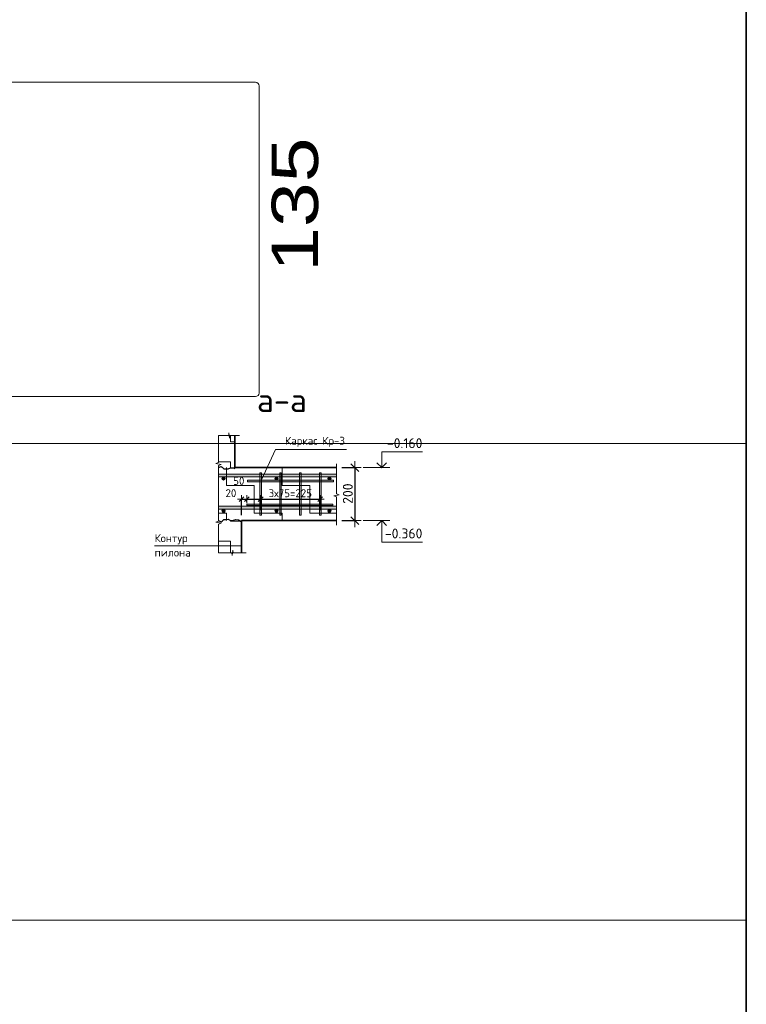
# Model space of a CAD drawing. Header units: metres. Extents: x -38 to 88, y -15 to 19.
# Tile 20 of 41: x 76.08 to 78.82, y 1.4 to 5.12. Entities that reach past the tile are written whole.
import ezdxf

# ---------------------------------------------------------------- set-up
doc = ezdxf.new("R2010")
doc.units = ezdxf.units.M
doc.header["$PDMODE"] = 65
doc.layers.add('XR$4$Размерная линия (1)', color=7, linetype='Continuous', lineweight=13)
doc.layers.add('XR$4$Размерная линия_ общее', color=7, linetype='Continuous', lineweight=13)
doc.styles.add('Greek s2', font='txt')
doc.styles.add('ISOCPEUR', font='txt')
doc.dimstyles.new('DIMSTYLE_27', dxfattribs={"dimtxt": 0.03, "dimasz": 0.03, "dimexe": 0, "dimexo": 0, "dimgap": 0.015, "dimtad": 2, "dimdec": 0, "dimlfac": 1000, "dimrnd": 5, "dimzin": 12, "dimdsep": 46, "dimtxsty": 'ISOCPEUR', "dimblk1": 'ALL_ML_STRICH', "dimblk2": 'ALL_ML_STRICH', "dimsah": 1, "dimcen": 0, "dimclrd": 7, "dimclre": 256, "dimclrt": 7, "dimadec": 0, "dimazin": 0, "dimtfac": 1, "dimtdec": 0, "dimtix": 1, "dimtmove": 2, "dimatfit": 3, "dimfxl": 0, "dimtvp": 1.2, "dimtzin": 0, "dimlwd": 0, "dimlwe": -3, "dimarcsym": 0})
doc.dimstyles.new('DIMSTYLE_29', dxfattribs={"dimtxt": 0.03, "dimasz": 0.03, "dimexe": 0, "dimexo": 0, "dimgap": 0.015, "dimtad": 2, "dimdec": 0, "dimlfac": 1000, "dimrnd": 5, "dimzin": 12, "dimdsep": 46, "dimtxsty": 'ISOCPEUR', "dimblk1": 'ALL_ML_STRICH', "dimblk2": 'ALL_ML_STRICH', "dimsah": 1, "dimcen": 0, "dimclrd": 7, "dimclre": 256, "dimclrt": 7, "dimadec": 0, "dimazin": 0, "dimtfac": 1, "dimtdec": 0, "dimtix": 1, "dimtmove": 2, "dimatfit": 3, "dimfxl": 0, "dimtzin": 0, "dimlwd": 0, "dimlwe": -3, "dimarcsym": 0})
doc.dimstyles.new('DIMSTYLE_31', dxfattribs={"dimtxt": 0.0375, "dimasz": 0.0495, "dimexe": 0, "dimexo": 0, "dimgap": 0.01875, "dimtad": 2, "dimdec": 0, "dimlfac": 1000, "dimrnd": 1, "dimzin": 12, "dimdsep": 46, "dimtxsty": 'ISOCPEUR', "dimblk1": 'ALL_ML_STRICH', "dimblk2": 'ALL_ML_STRICH', "dimsah": 1, "dimcen": 0, "dimclrd": 7, "dimclre": 256, "dimclrt": 7, "dimadec": 0, "dimazin": 0, "dimtfac": 1, "dimtdec": 0, "dimtix": 1, "dimtmove": 2, "dimatfit": 3, "dimfxl": 0, "dimtzin": 0, "dimlwd": 0, "dimlwe": -3, "dimarcsym": 0})
pattern_1 = [(0, (0.15, 0.15), (0.075, 0.075), [0.075, -0.075]), (90, (0.15, 0.15), (-0.075, 0.075), [0.075, -0.075])]

# ---------------------------------------------------------------- blocks, each defined once
blk = doc.blocks.new('СЛОЖНЫЙ_ОБЪЕКТ_60')
at = {"color": 7, "linetype": 'Continuous', "lineweight": 13, "transparency": 33554687}
blk.add_line((77.4767, 3.2276), (77.3767, 3.2276), dxfattribs=at)
at = {"color": 7, "linetype": 'Continuous', "lineweight": 35, "transparency": 33554687}
blk.add_lwpolyline([(77.4286, 3.2094), (77.4467, 3.2276), (77.4649, 3.2094)], dxfattribs=at)
at = {"color": 7, "linetype": 'Continuous', "lineweight": 13, "transparency": 33554687}
blk.add_lwpolyline([(77.4467, 3.2276), (77.4467, 3.1466), (77.6002, 3.1466)], dxfattribs=at)
blk = doc.blocks.new('СЛОЖНЫЙ_ОБЪЕКТ_61')
at = {"color": 7, "linetype": 'Continuous', "lineweight": 13, "transparency": 33554687}
blk.add_line((77.4767, 3.4276), (77.3767, 3.4276), dxfattribs=at)
blk.add_lwpolyline([(77.4467, 3.4276), (77.4467, 3.4876), (77.6002, 3.4876)], dxfattribs=at)
at = {"color": 7, "linetype": 'Continuous', "lineweight": 35, "transparency": 33554687}
blk.add_lwpolyline([(77.4286, 3.4457), (77.4467, 3.4276), (77.4649, 3.4457)], dxfattribs=at)
blk = doc.blocks.new('ЭЛЕМЕНТ_УЗОРА_20')
at = {"color": 7, "linetype": 'Continuous', "lineweight": 13, "transparency": 33554687}
blk.add_line((76.9339, 3.106), (76.9339, 3.106), dxfattribs=at)
blk.add_lwpolyline([(76.8299, 3.106), (76.8807, 3.106), (76.8822, 3.096), (76.8841, 3.116), (76.8858, 3.106), (76.9339, 3.106)], dxfattribs=at)
blk = doc.blocks.new('ЭЛЕМЕНТ_УЗОРА_21')
at = {"color": 7, "linetype": 'Continuous', "lineweight": 13, "transparency": 33554687}
blk.add_line((76.8299, 3.5491), (76.8299, 3.5491), dxfattribs=at)
for points in [[(76.8299, 3.3276), (76.8299, 3.4359), (76.8399, 3.439), (76.8199, 3.4432), (76.8299, 3.4468), (76.8299, 3.5491)], [(76.8299, 3.106), (76.8299, 3.2144), (76.8399, 3.2175), (76.8199, 3.2217), (76.8299, 3.2252), (76.8299, 3.3276)]]:
    blk.add_lwpolyline(points, dxfattribs=at)
blk = doc.blocks.new('ЭЛЕМЕНТ_УЗОРА_22')
at = {"color": 7, "linetype": 'Continuous', "lineweight": 13, "transparency": 33554687}
blk.add_line((76.9089, 3.5491), (76.9089, 3.5491), dxfattribs=at)
blk.add_lwpolyline([(76.8299, 3.5491), (76.8685, 3.5491), (76.8696, 3.5591), (76.8711, 3.5391), (76.8724, 3.5491), (76.9089, 3.5491)], dxfattribs=at)
blk = doc.blocks.new('СЛОЖНЫЙ_ОБЪЕКТ_62')
at = {"linetype": 'Continuous', "lineweight": 13, "true_color": 0xababab, "transparency": 33554687}
blk.add_hatch(color=253, dxfattribs=at).paths.add_polyline_path([(76.9863, 3.2476), (76.9863, 3.4076), (76.9923, 3.4076), (76.9923, 3.2476)], flags=16)
at = {"color": 7, "linetype": 'Continuous', "lineweight": 13, "transparency": 33554687}
blk.add_lwpolyline([(76.9863, 3.2476), (76.9863, 3.4076), (76.9923, 3.4076), (76.9923, 3.2476), (76.9863, 3.2476)], close=True, dxfattribs=at)
blk = doc.blocks.new('СЛОЖНЫЙ_ОБЪЕКТ_63')
at = {"linetype": 'Continuous', "lineweight": 13, "true_color": 0xababab, "transparency": 33554687}
blk.add_hatch(color=253, dxfattribs=at).paths.add_polyline_path([(77.0613, 3.2476), (77.0613, 3.4076), (77.0673, 3.4076), (77.0673, 3.2476)], flags=16)
at = {"color": 7, "linetype": 'Continuous', "lineweight": 13, "transparency": 33554687}
blk.add_lwpolyline([(77.0613, 3.2476), (77.0613, 3.4076), (77.0673, 3.4076), (77.0673, 3.2476), (77.0613, 3.2476)], close=True, dxfattribs=at)
blk = doc.blocks.new('СЛОЖНЫЙ_ОБЪЕКТ_64')
at = {"linetype": 'Continuous', "lineweight": 13, "true_color": 0xababab, "transparency": 33554687}
blk.add_hatch(color=253, dxfattribs=at).paths.add_polyline_path([(77.1363, 3.2476), (77.1363, 3.4076), (77.1423, 3.4076), (77.1423, 3.2476)], flags=16)
at = {"color": 7, "linetype": 'Continuous', "lineweight": 13, "transparency": 33554687}
blk.add_lwpolyline([(77.1363, 3.2476), (77.1363, 3.4076), (77.1423, 3.4076), (77.1423, 3.2476), (77.1363, 3.2476)], close=True, dxfattribs=at)
blk = doc.blocks.new('СЛОЖНЫЙ_ОБЪЕКТ_65')
at = {"linetype": 'Continuous', "lineweight": 13, "true_color": 0xababab, "transparency": 33554687}
blk.add_hatch(color=253, dxfattribs=at).paths.add_polyline_path([(77.2113, 3.2476), (77.2113, 3.4076), (77.2173, 3.4076), (77.2173, 3.2476)], flags=16)
at = {"color": 7, "linetype": 'Continuous', "lineweight": 13, "transparency": 33554687}
blk.add_lwpolyline([(77.2113, 3.2476), (77.2113, 3.4076), (77.2173, 3.4076), (77.2173, 3.2476), (77.2113, 3.2476)], close=True, dxfattribs=at)
blk = doc.blocks.new('ЭЛЕМЕНТ_УЗОРА_23')
at = {"color": 7, "linetype": 'Continuous', "lineweight": 13, "transparency": 33554687}
blk.add_line((77.2754, 3.2106), (77.2754, 3.2106), dxfattribs=at)
blk.add_lwpolyline([(77.2754, 3.4416), (77.2754, 3.3286), (77.2854, 3.3254), (77.2654, 3.321), (77.2754, 3.3173), (77.2754, 3.2106)], dxfattribs=at)
blk = doc.blocks.new('ALL_ML_STRICH')
at = {"color": 0, "linetype": 'ByBlock', "lineweight": -2}
for p, q in [((-1, 0), (0.5, 0)), ((-0.3, -0.3), (0.3, 0.3)), ((0, -0.5), (0, 0.5))]:
    blk.add_line(p, q, dxfattribs=at)
blk = doc.blocks.new('*D260')
at = {"layer": 'DEFPOINTS', "color": 7, "linetype": 'Continuous', "lineweight": 13, "transparency": 33554687}
for p in [(77.2754, 3.4276), (77.3448, 3.4276), (77.2754, 3.2276)]:
    blk.add_point(p, dxfattribs=at)
at = {"layer": 'XR$4$Размерная линия_ общее', "color": 253, "linetype": 'Continuous', "lineweight": -2, "true_color": 0xa0a0a0, "transparency": 33554687}
for p, q in [((77.2954, 3.4276), (77.3448, 3.4276)), ((77.2954, 3.2276), (77.3448, 3.2276))]:
    blk.add_line(p, q, dxfattribs=at)
at = {"layer": 'XR$4$Размерная линия_ общее', "color": 7, "linetype": 'Continuous', "lineweight": -2, "transparency": 33554687}
blk.add_line((77.3448, 3.4276), (77.3448, 3.2276), dxfattribs=at)
at = {"layer": 'XR$4$Размерная линия_ общее', "color": 7, "linetype": 'Continuous', "lineweight": 13, "transparency": 33554687, "xscale": 0.04950000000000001, "yscale": 0.04950000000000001, "zscale": 0.04950000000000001}
for p, rotation in [((77.3448, 3.4276), 90), ((77.3448, 3.2276), 270)]:
    blk.add_blockref('ALL_ML_STRICH', p, dxfattribs=dict(at, rotation=rotation))
at = {"layer": 'XR$4$Размерная линия_ общее', "color": 7, "linetype": 'Continuous', "lineweight": 13, "transparency": 33554687, "insert": (77.3185, 3.3295), "char_height": 0.0375, "width": 0.1125, "attachment_point": 5, "rotation": 90, "style": 'ISOCPEUR'}
blk.add_mtext('\\A1;{200}', dxfattribs=at)
blk = doc.blocks.new('СЛОЖНЫЙ_ОБЪЕКТ_66')
at = {"linetype": 'Continuous', "lineweight": 13, "transparency": 33554687}
blk.add_hatch(color=7, dxfattribs=at).paths.add_polyline_path([(77.2754, 3.2706), (76.8299, 3.2706), (76.8299, 3.2826), (77.2754, 3.2826)], flags=16)
at = {"color": 7, "linetype": 'Continuous', "lineweight": 13, "transparency": 33554687}
blk.add_lwpolyline([(77.2754, 3.2706), (76.8299, 3.2706), (76.8299, 3.2826), (77.2754, 3.2826), (77.2754, 3.2706)], close=True, dxfattribs=at)
blk = doc.blocks.new('СЛОЖНЫЙ_ОБЪЕКТ_67')
at = {"linetype": 'Continuous', "lineweight": 13, "transparency": 33554687}
blk.add_hatch(color=7, dxfattribs=at).paths.add_polyline_path([(77.2754, 3.3926), (76.8299, 3.3926), (76.8299, 3.4026), (77.2754, 3.4026)], flags=16)
at = {"color": 7, "linetype": 'Continuous', "lineweight": 13, "transparency": 33554687}
blk.add_lwpolyline([(77.2754, 3.3926), (76.8299, 3.3926), (76.8299, 3.4026), (77.2754, 3.4026), (77.2754, 3.3926)], close=True, dxfattribs=at)
blk = doc.blocks.new('*D263')
at = {"layer": 'DEFPOINTS', "color": 7, "linetype": 'Continuous', "lineweight": 13, "transparency": 33554687}
for p in [(76.9169, 3.3086), (76.9369, 3.2803), (76.9169, 3.2276)]:
    blk.add_point(p, dxfattribs=at)
at = {"layer": 'XR$4$Размерная линия (1)', "color": 9, "linetype": 'Continuous', "lineweight": -2, "true_color": 0xc7c7c7, "transparency": 33554687}
for p, q in [((76.9169, 3.2476), (76.9169, 3.3086)), ((76.9369, 3.3003), (76.9369, 3.3086))]:
    blk.add_line(p, q, dxfattribs=at)
at = {"layer": 'XR$4$Размерная линия (1)', "color": 7, "linetype": 'Continuous', "lineweight": -2, "transparency": 33554687}
blk.add_line((76.9169, 3.3086), (76.9369, 3.3086), dxfattribs=at)
at = {"layer": 'XR$4$Размерная линия (1)', "color": 7, "linetype": 'Continuous', "lineweight": 13, "transparency": 33554687, "xscale": 0.03, "yscale": 0.03, "zscale": 0.03, "rotation": 180}
blk.add_blockref('ALL_ML_STRICH', (76.9169, 3.3086), dxfattribs=at)
at = {"layer": 'XR$4$Размерная линия (1)', "color": 7, "linetype": 'Continuous', "lineweight": 13, "transparency": 33554687, "xscale": 0.03, "yscale": 0.03, "zscale": 0.03}
blk.add_blockref('ALL_ML_STRICH', (76.9369, 3.3086), dxfattribs=at)
at = {"layer": 'XR$4$Размерная линия (1)', "color": 7, "linetype": 'Continuous', "lineweight": 13, "transparency": 33554687, "insert": (76.8769, 3.3312), "char_height": 0.03, "width": 0.06, "attachment_point": 5, "style": 'ISOCPEUR'}
blk.add_mtext('\\A1;{20}', dxfattribs=at)
blk = doc.blocks.new('*D264')
at = {"layer": 'DEFPOINTS', "color": 7, "linetype": 'Continuous', "lineweight": 13, "transparency": 33554687}
for p in [(76.9369, 3.3086), (76.9369, 3.2803), (76.9893, 3.2476)]:
    blk.add_point(p, dxfattribs=at)
at = {"layer": 'XR$4$Размерная линия (1)', "color": 9, "linetype": 'Continuous', "lineweight": -2, "true_color": 0xc7c7c7, "transparency": 33554687}
for p, q in [((76.9369, 3.3003), (76.9369, 3.3086)), ((76.9893, 3.2676), (76.9893, 3.3086))]:
    blk.add_line(p, q, dxfattribs=at)
at = {"layer": 'XR$4$Размерная линия (1)', "color": 7, "linetype": 'Continuous', "lineweight": -2, "transparency": 33554687}
blk.add_line((76.9369, 3.3086), (76.9893, 3.3086), dxfattribs=at)
at = {"layer": 'XR$4$Размерная линия (1)', "color": 7, "linetype": 'Continuous', "lineweight": 13, "transparency": 33554687, "xscale": 0.03, "yscale": 0.03, "zscale": 0.03, "rotation": 180}
blk.add_blockref('ALL_ML_STRICH', (76.9369, 3.3086), dxfattribs=at)
at = {"layer": 'XR$4$Размерная линия (1)', "color": 7, "linetype": 'Continuous', "lineweight": 13, "transparency": 33554687, "xscale": 0.03, "yscale": 0.03, "zscale": 0.03}
blk.add_blockref('ALL_ML_STRICH', (76.9893, 3.3086), dxfattribs=at)
at = {"layer": 'XR$4$Размерная линия (1)', "color": 7, "linetype": 'Continuous', "lineweight": 13, "transparency": 33554687, "insert": (76.9067, 3.3777), "char_height": 0.03, "width": 0.06, "attachment_point": 5, "style": 'ISOCPEUR'}
blk.add_mtext('\\A1;{50}', dxfattribs=at)
blk = doc.blocks.new('*D265')
at = {"layer": 'DEFPOINTS', "color": 7, "linetype": 'Continuous', "lineweight": 13, "transparency": 33554687}
for p in [(76.9893, 3.3086), (76.9893, 3.2476), (77.2143, 3.2476)]:
    blk.add_point(p, dxfattribs=at)
at = {"layer": 'XR$4$Размерная линия (1)', "color": 9, "linetype": 'Continuous', "lineweight": -2, "true_color": 0xc7c7c7, "transparency": 33554687}
for p, q in [((76.9893, 3.2676), (76.9893, 3.3086)), ((77.2143, 3.2676), (77.2143, 3.3086))]:
    blk.add_line(p, q, dxfattribs=at)
at = {"layer": 'XR$4$Размерная линия (1)', "color": 7, "linetype": 'Continuous', "lineweight": -2, "transparency": 33554687}
blk.add_line((76.9893, 3.3086), (77.2143, 3.3086), dxfattribs=at)
at = {"layer": 'XR$4$Размерная линия (1)', "color": 7, "linetype": 'Continuous', "lineweight": 13, "transparency": 33554687, "xscale": 0.03, "yscale": 0.03, "zscale": 0.03, "rotation": 180}
blk.add_blockref('ALL_ML_STRICH', (76.9893, 3.3086), dxfattribs=at)
at = {"layer": 'XR$4$Размерная линия (1)', "color": 7, "linetype": 'Continuous', "lineweight": 13, "transparency": 33554687, "xscale": 0.03, "yscale": 0.03, "zscale": 0.03}
blk.add_blockref('ALL_ML_STRICH', (77.2143, 3.3086), dxfattribs=at)
at = {"layer": 'XR$4$Размерная линия (1)', "color": 7, "linetype": 'Continuous', "lineweight": 13, "transparency": 33554687, "insert": (77.0193, 3.3461), "char_height": 0.03, "width": 0.0015, "attachment_point": 1, "line_spacing_factor": 0.60241, "style": 'ISOCPEUR'}
blk.add_mtext('3х75=225', dxfattribs=at)
blk = doc.blocks.new('СЛОЖНЫЙ_ОБЪЕКТ_68')
at = {"linetype": 'Continuous', "lineweight": 13, "true_color": 0xababab, "transparency": 33554687}
blk.add_hatch(color=253, dxfattribs=at).paths.add_polyline_path([(77.2643, 3.3806), (76.9393, 3.3806), (76.9393, 3.3746), (77.2643, 3.3746)])
at = {"color": 7, "linetype": 'Continuous', "lineweight": 13, "transparency": 33554687}
blk.add_lwpolyline([(77.2643, 3.3806), (76.9393, 3.3806), (76.9393, 3.3746), (77.2643, 3.3746), (77.2643, 3.3806)], close=True, dxfattribs=at)
blk = doc.blocks.new('СЛОЖНЫЙ_ОБЪЕКТ_69')
at = {"linetype": 'Continuous', "lineweight": 13, "true_color": 0xababab, "transparency": 33554687}
blk.add_hatch(color=253, dxfattribs=at).paths.add_polyline_path([(77.2619, 3.2903), (76.9369, 3.2903), (76.9369, 3.2843), (77.2619, 3.2843)])
at = {"color": 7, "linetype": 'Continuous', "lineweight": 13, "transparency": 33554687}
blk.add_lwpolyline([(77.2619, 3.2903), (76.9369, 3.2903), (76.9369, 3.2843), (77.2619, 3.2843), (77.2619, 3.2903)], close=True, dxfattribs=at)

msp = doc.modelspace()

# ---------------------------------------------------------------- hatches: boundary and pattern name
at = {"linetype": 'Continuous', "lineweight": 13, "transparency": 33554687}
h = msp.add_hatch(dxfattribs=at)
h.set_pattern_fill('____', scale=0.075, style=0, pattern_type=2)
h.set_pattern_definition(pattern_1)
h.paths.add_polyline_path([(76.8919, 3.4276), (76.8919, 3.5491), (76.8299, 3.5491), (76.8299, 3.4276)], flags=0)
h = msp.add_hatch(dxfattribs=at)
h.set_pattern_fill('____', scale=0.105, style=0, pattern_type=2)
h.set_pattern_definition([(0, (0.21, 0.21), (0.105, 0.105), [0.105, -0.105]), (90, (0.21, 0.21), (-0.105, 0.105), [0.105, -0.105])])
h.paths.add_polyline_path([(76.8299, 3.4276), (76.8299, 3.2276), (77.2754, 3.2276), (77.2754, 3.4276)], flags=0)
for points in [[(76.8504, 3.3927), (76.8477, 3.3927), (76.8453, 3.3915), (76.8437, 3.3894), (76.8431, 3.3868), (76.8437, 3.3842), (76.8453, 3.3821), (76.8477, 3.381), (76.8504, 3.381), (76.8528, 3.3821), (76.8545, 3.3842), (76.8551, 3.3868), (76.8545, 3.3894), (76.8528, 3.3915)], [(77.0504, 3.3927), (77.0477, 3.3927), (77.0453, 3.3915), (77.0437, 3.3894), (77.0431, 3.3868), (77.0437, 3.3842), (77.0453, 3.3821), (77.0477, 3.381), (77.0504, 3.381), (77.0528, 3.3821), (77.0545, 3.3842), (77.0551, 3.3868), (77.0545, 3.3894), (77.0528, 3.3915)], [(77.2504, 3.3927), (77.2477, 3.3927), (77.2453, 3.3915), (77.2437, 3.3894), (77.2431, 3.3868), (77.2437, 3.3842), (77.2453, 3.3821), (77.2477, 3.381), (77.2504, 3.381), (77.2528, 3.3821), (77.2545, 3.3842), (77.2551, 3.3868), (77.2545, 3.3894), (77.2528, 3.3915)], [(76.8504, 3.2702), (76.8477, 3.2702), (76.8453, 3.269), (76.8437, 3.267), (76.8431, 3.2643), (76.8437, 3.2617), (76.8453, 3.2597), (76.8477, 3.2585), (76.8504, 3.2585), (76.8528, 3.2597), (76.8545, 3.2617), (76.8551, 3.2643), (76.8545, 3.267), (76.8528, 3.269)], [(77.0504, 3.2702), (77.0477, 3.2702), (77.0453, 3.269), (77.0437, 3.267), (77.0431, 3.2643), (77.0437, 3.2617), (77.0453, 3.2597), (77.0477, 3.2585), (77.0504, 3.2585), (77.0528, 3.2597), (77.0545, 3.2617), (77.0551, 3.2643), (77.0545, 3.267), (77.0528, 3.269)], [(77.2504, 3.2702), (77.2477, 3.2702), (77.2453, 3.269), (77.2437, 3.267), (77.2431, 3.2643), (77.2437, 3.2617), (77.2453, 3.2597), (77.2477, 3.2585), (77.2504, 3.2585), (77.2528, 3.2597), (77.2545, 3.2617), (77.2551, 3.2643), (77.2545, 3.267), (77.2528, 3.269)]]:
    msp.add_hatch(color=7, dxfattribs=at).paths.add_polyline_path(points)
h = msp.add_hatch(dxfattribs=at)
h.set_pattern_fill('____', scale=0.075, style=0, pattern_type=2)
h.set_pattern_definition(pattern_1)
h.paths.add_polyline_path([(76.9169, 3.2276), (76.8299, 3.2276), (76.8299, 3.106), (76.9169, 3.106)], flags=0)

# ---------------------------------------------------------------- linework, layer by layer
at = {"color": 7, "linetype": 'Continuous', "lineweight": 35, "transparency": 33554687}
for p, q in [((78.8239, 6.8185), (78.8239, 3.5185)), ((78.8239, 5.0185), (78.8239, 1.7185)), ((76.8919, 3.4276), (76.8919, 3.5491)), ((77.2754, 3.4276), (76.8919, 3.4276)), ((76.9169, 3.2276), (76.9169, 3.106)), ((76.9169, 3.2276), (77.2754, 3.2276)), ((78.8239, 3.2185), (78.8239, -0.0815))]:
    msp.add_line(p, q, dxfattribs=at)
at = {"color": 4, "linetype": 'Continuous', "lineweight": 18, "transparency": 33554687}
for p, q in [((73.424, 4.8827), (76.9702, 4.8827)), ((76.9834, 4.8696), (76.9834, 3.7093)), ((76.9702, 3.6962), (73.424, 3.6962))]:
    msp.add_line(p, q, dxfattribs=at)
at = {"color": 7, "linetype": 'Continuous', "lineweight": 13, "transparency": 33554687}
for p, q in [((69.8239, 3.5185), (78.8239, 3.5185)), ((76.5886, 3.132), (76.9169, 3.132)), ((69.8239, 1.7185), (78.8239, 1.7185))]:
    msp.add_line(p, q, dxfattribs=at)
msp.add_lwpolyline([(77.3131, 3.4959), (77.0459, 3.4959), (76.9923, 3.3811)], dxfattribs=at)
at = {"color": 7, "linetype": 'Continuous', "lineweight": 25, "transparency": 33554687}
for points in [[(76.8299, 3.4276), (76.8399, 3.4316), (76.8442, 3.4297), (76.8499, 3.4236), (76.8599, 3.4236), (76.866, 3.4225), (76.8754, 3.4266), (76.8868, 3.4264), (76.8919, 3.4244)], [(76.8299, 3.2276), (76.8399, 3.2236), (76.8442, 3.2254), (76.8499, 3.2316), (76.8599, 3.2316), (76.866, 3.2327), (76.8754, 3.2286), (76.8868, 3.2287), (76.8958, 3.2323), (76.9057, 3.23), (76.9153, 3.2245), (76.9169, 3.2249)]]:
    msp.add_lwpolyline(points, dxfattribs=at)
at = {"color": 7, "linetype": 'Continuous', "lineweight": 18, "transparency": 33554687}
for centre in [(76.8491, 3.3868), (77.0491, 3.3868), (77.2491, 3.3868), (76.8491, 3.2643), (77.0491, 3.2643), (77.2491, 3.2643)]:
    msp.add_circle(centre, 0.006, dxfattribs=at)
at = {"color": 4, "linetype": 'Continuous', "lineweight": 18, "transparency": 33554687}
for centre, start, end in [((76.9702, 4.8696), 0, 90), ((76.9702, 3.7093), 270, 0)]:
    msp.add_arc(centre, 0.0131, start, end, dxfattribs=at)

# ---------------------------------------------------------------- block references
at = {"color": 7, "linetype": 'Continuous', "lineweight": 13, "transparency": 33554687}
for name in ['ЭЛЕМЕНТ_УЗОРА_21', 'ЭЛЕМЕНТ_УЗОРА_22', 'ЭЛЕМЕНТ_УЗОРА_23', 'СЛОЖНЫЙ_ОБЪЕКТ_67', 'СЛОЖНЫЙ_ОБЪЕКТ_62', 'СЛОЖНЫЙ_ОБЪЕКТ_63', 'СЛОЖНЫЙ_ОБЪЕКТ_64', 'СЛОЖНЫЙ_ОБЪЕКТ_65', 'СЛОЖНЫЙ_ОБЪЕКТ_68', 'СЛОЖНЫЙ_ОБЪЕКТ_66', 'СЛОЖНЫЙ_ОБЪЕКТ_69', 'ЭЛЕМЕНТ_УЗОРА_20']:
    msp.add_blockref(name, (0, 0), dxfattribs=at)
at = {"color": 7, "linetype": 'Continuous', "lineweight": 35, "transparency": 33554687}
for name in ['СЛОЖНЫЙ_ОБЪЕКТ_61', 'СЛОЖНЫЙ_ОБЪЕКТ_60']:
    msp.add_blockref(name, (0, 0), dxfattribs=at)

# ---------------------------------------------------------------- texts
at = {"color": 7, "linetype": 'Continuous', "lineweight": 25, "transparency": 33554687, "insert": (77.2085, 4.1669), "char_height": 0.175, "width": 0.356448, "attachment_point": 7, "rotation": 90, "style": 'Greek s2'}
msp.add_mtext('\\W1.30;135', dxfattribs=at)
at = {"color": 7, "linetype": 'Continuous', "lineweight": 50, "transparency": 33554687, "insert": (77.0695, 3.6825), "char_height": 0.09, "width": 0.2484, "attachment_point": 5, "style": 'ISOCPEUR'}
msp.add_mtext('\\A1;{\\fISOCPEUR|i0|b0;\\H0.090000;\\W1.000000;\\C7;а-а}\\P', dxfattribs=at)
at = {"color": 7, "linetype": 'Continuous', "lineweight": 13, "transparency": 33554687, "style": 'ISOCPEUR'}
for s, insert, char_height, width, attachment_point in [('\\A1;{\\fISOCPEUR|i0|b0;\\H0.030000;\\W1.000000;\\C7;Каркас Кр-3}\\P', (77.1945, 3.525), 0.03, 0.25163, 5), ('\\A1;{\\fISOCPEUR|i0|b0;\\H0.037500;\\W1.000000;\\C7;-0.160}\\P', (77.6002, 3.5013), 0.0375, 0.151875, 9), ('\\A1;{\\fISOCPEUR|i0|b0;\\H0.037500;\\W1.000000;\\C7;-0.360}\\P', (77.6002, 3.1603), 0.0375, 0.160312, 9)]:
    msp.add_mtext(s, dxfattribs=dict(at, insert=insert, char_height=char_height, width=width, attachment_point=attachment_point))
at = {"color": 7, "linetype": 'Continuous', "lineweight": 13, "transparency": 33554687, "insert": (76.5886, 3.1761), "char_height": 0.03, "width": 0.146025, "attachment_point": 1, "line_spacing_factor": 1.084337}
msp.add_mtext('\\A1;{\\fISOCPEUR|i0|b0;\\H0.030000;\\W1.000000;\\C7;Контур}\\P{\\fISOCPEUR|i0|b0;\\H0.030000;\\W1.000000;\\C7;пилона}\\P', dxfattribs=at)

# ---------------------------------------------------------------- dimensions: what is measured, and where the dimension line sits
at = {"layer": 'XR$4$Размерная линия (1)', "color": 7, "linetype": 'Continuous', "lineweight": 13, "transparency": 33554687}
for base, p1, p2, picture, middle in [((76.9893, 3.3086), (76.9369, 3.3003), (76.9893, 3.2676), '*D264', (76.9067, 3.3777)), ((76.9369, 3.3086), (76.9169, 3.2476), (76.9369, 3.3003), '*D263', (76.8769, 3.3312))]:
    dim = msp.add_linear_dim(base=base, p1=p1, p2=p2, dimstyle='DIMSTYLE_27', override={"dimpost": '<>', "dimclrd": 7, "dimclre": 9, "dimclrt": 7, "dimlwd": 0, "dimlwe": 65533}, dxfattribs=at)
    dim.commit()
    dim.dimension.update_dxf_attribs({"geometry": picture, "text_midpoint": middle, "dimtype": 160})
dim = msp.add_linear_dim(base=(77.2143, 3.3086), p1=(76.9893, 3.2676), p2=(77.2143, 3.2676), text='3х75=225', dimstyle='DIMSTYLE_29', override={"dimpost": '<>', "dimclrd": 7, "dimclre": 9, "dimclrt": 7, "dimlwd": 0, "dimlwe": 65533}, dxfattribs=at)
dim.commit()
dim.dimension.update_dxf_attribs({"geometry": '*D265', "text_midpoint": (77.1018, 3.3236), "dimtype": 160})
at = {"layer": 'XR$4$Размерная линия_ общее', "color": 7, "linetype": 'Continuous', "lineweight": 13, "transparency": 33554687}
dim = msp.add_linear_dim(base=(77.3448, 3.2276), p1=(77.2954, 3.4276), p2=(77.2954, 3.2276), angle=270, dimstyle='DIMSTYLE_31', override={"dimpost": '<>', "dimclrd": 7, "dimclre": 253, "dimclrt": 7, "dimlwd": 0, "dimlwe": 65533}, dxfattribs=at)
dim.commit()
dim.dimension.update_dxf_attribs({"geometry": '*D260', "text_midpoint": (77.3185, 3.3295), "dimtype": 160})

doc.saveas('drawing.dxf')
